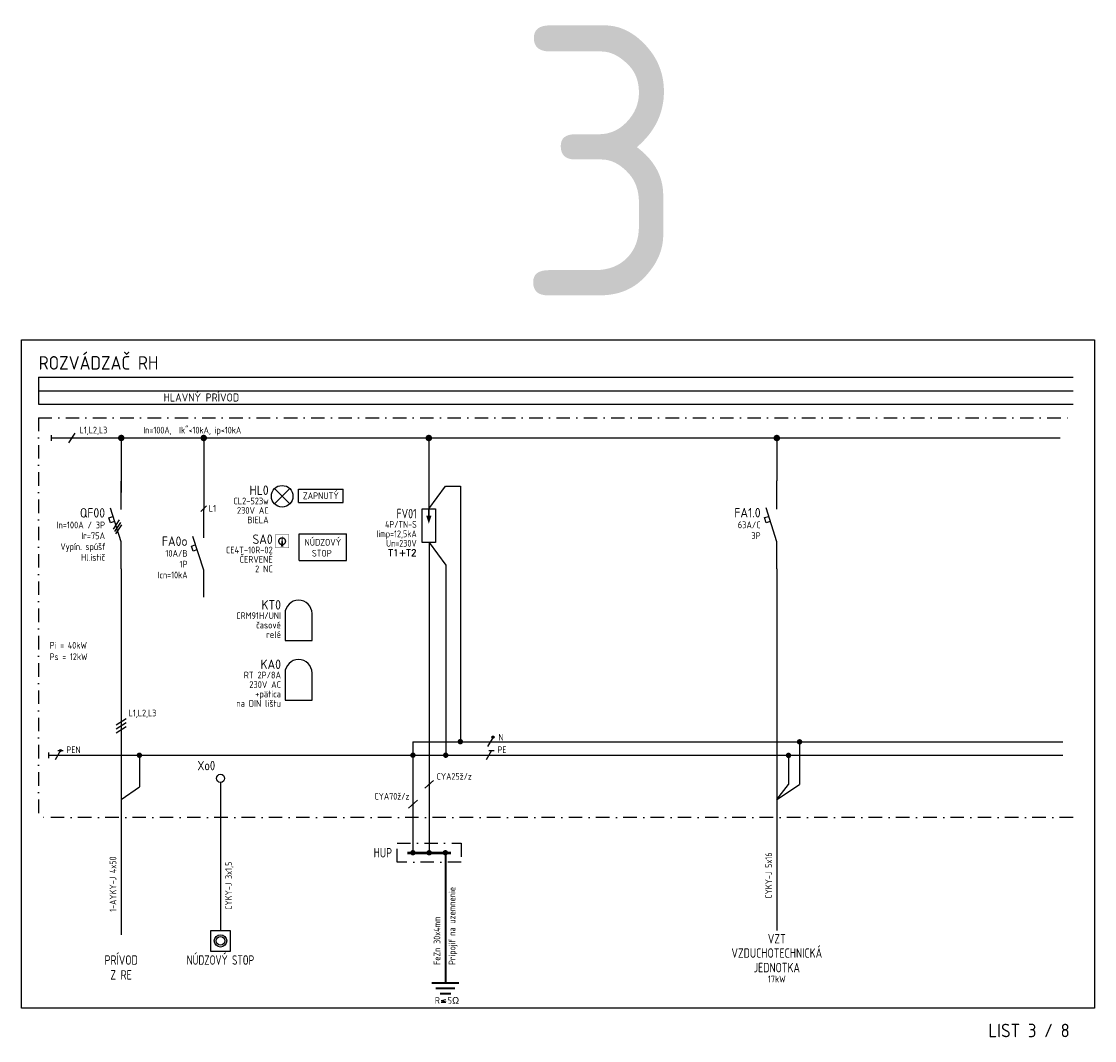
# Model space of a CAD drawing. Extents: x -1985 to 1512, y -2751 to -390.
# Tile 2 of 7: x -974 to -577, y -768 to -390. Entities that reach past the tile are written whole.
import ezdxf
from ezdxf.enums import TextEntityAlignment as Align

# ---------------------------------------------------------------- set-up
doc = ezdxf.new("R2010")
doc.units = 0
doc.header["$MEASUREMENT"] = 0
doc.linetypes.add('DASHDOT2', pattern=[0.5, 0.25, -0.125, 0, -0.125])
doc.layers.get('0').update_dxf_attribs({"linetype": 'CONTINUOUS'})
doc.layers.get('Defpoints').update_dxf_attribs({"linetype": 'CONTINUOUS'})
for name, color, linetype in [('02', 7, 'CONTINUOUS'), ('_EL', 7, 'CONTINUOUS'), ('_ELEKTRO', 7, 'CONTINUOUS')]:
    doc.layers.add(name, color=color, linetype=linetype)
doc.layers.add('E_L1', color=7, linetype='CONTINUOUS', lineweight=25)
doc.layers.add('ELEKTRO', color=3, linetype='CONTINUOUS', lineweight=25)
doc.layers.add('view', color=1, linetype='CONTINUOUS', plot=False)
doc.styles.add('A085', font='isocp3.shx', dxfattribs={"width": 0.85})
doc.styles.add('AS', font='isocp3.shx')
doc.styles.add('I', font='Romans.shx')
doc.styles.add('I0', font='isocp3.shx')
doc.styles.add('I085', font='isocp3.shx', dxfattribs={"width": 0.85})
doc.styles.add('I09', font='isocp3.shx', dxfattribs={"width": 0.9})
doc.styles.add('I095', font='isocp3.shx', dxfattribs={"width": 0.95})
doc.styles.add('ISO', font='isocp3.shx')
doc.styles.add('ISOCP3', font='isocp3.shx')

# ---------------------------------------------------------------- blocks, each defined once
blk = doc.blocks.new('FV')
at = {"linetype": 'Continuous'}
for p, q in [((-2.5, -12.5), (-2.5, 0)), ((-2.5, 0), (2.5, 0)), ((2.5, 0), (2.5, -12.5)), ((2.5, -12.5), (-2.5, -12.5))]:
    blk.add_line(p, q, dxfattribs=at)
at = {"color": 3, "linetype": 'Continuous', "const_width": 0.5}
blk.add_lwpolyline([(0, -2.5), (0, 0)], dxfattribs=at)
at = {"color": 3, "linetype": 'Continuous'}
blk.add_solid([(-1, -2.5), (1, -2.5), (0, -5.5)], dxfattribs=at)
at = {"linetype": 'Continuous', "style": 'I', "flags": 4}
for tag, height, p in [('1', 3.5, (-4.5, -3.5)), ('2', 2.5, (-4.5, -7)), ('4', 2.5, (-4.5, -14)), ('3', 2.5, (-4.5, -10.5)), ('5', 2.5, (-4.5, -17.5))]:
    blk.add_attdef(tag, text='', height=height, dxfattribs=at).set_placement(p, align=Align.RIGHT)
blk = doc.blocks.new('N')
at = {"linetype": 'Continuous'}
blk.add_hatch(color=7, dxfattribs=at).paths.add_polyline_path([(0.61, 1.73, 1), (1.39, 1.73, 1)])
at = {"color": 7, "linetype": 'Continuous'}
blk.add_line((1, 1.73), (-1, -1.73), dxfattribs=at)
blk.add_circle((1, 1.73), 0.394, dxfattribs=at)
at = {"color": 7, "linetype": 'Continuous', "style": 'ISOCP3'}
blk.add_attdef('N', (2.75, 1.02), '', height=2.5, dxfattribs=at)
blk = doc.blocks.new('PE')
at = {"color": 7, "linetype": 'Continuous'}
for p, q in [((1, 1.73), (-1, -1.73)), ((0, 1.73), (2, 1.73))]:
    blk.add_line(p, q, dxfattribs=at)
at = {"color": 7, "linetype": 'Continuous', "style": 'ISOCP3'}
blk.add_attdef('PE', (2.75, 1.02), '', height=2.5, dxfattribs=at)
blk = doc.blocks.new('IS')
at = {"color": 3, "linetype": 'Continuous'}
for p, q in [((0, -10.5), (0, 0)), ((0, -22.5), (-4, -10)), ((0, -32.5), (0, -22.5))]:
    blk.add_line(p, q, dxfattribs=at)
at = {"color": 7, "linetype": 'Continuous'}
for p, q in [((-4.54, -13.56), (-3.12, -13.1)), ((-3.93, -15.46), (-4.54, -13.56)), ((-2.5, -15), (-3.93, -15.46))]:
    blk.add_line(p, q, dxfattribs=at)
at = {"color": 1, "linetype": 'Continuous', "style": 'ISOCP3', "width": 0.85, "flags": 4}
blk.add_attdef('P1', text='', height=3.5, dxfattribs=at).set_placement((-6, -13.5), align=Align.RIGHT)
at = {"linetype": 'Continuous', "style": 'ISOCP3', "width": 0.85, "flags": 4}
for tag, p in [('P2', (-6, -17.5)), ('P3', (-6, -21.5)), ('P4', (-6, -25.5)), ('P5', (-6, -29.5))]:
    blk.add_attdef(tag, text='', height=2.5, dxfattribs=at).set_placement(p, align=Align.RIGHT)
at = {"linetype": 'Continuous', "style": 'ISOCP3', "width": 0.85, "flags": 1}
blk.add_attdef('P6', (-9.5, -33.5), '', height=2.5, dxfattribs=at)
blk = doc.blocks.new('XPS')
at = {"linetype": 'Continuous'}
blk.add_circle((0, -1.5), 1.5, dxfattribs=at)
at = {"color": 1, "linetype": 'Continuous', "style": 'ISOCP3', "width": 0.85, "flags": 4}
blk.add_attdef('P1', text='', height=3.5, dxfattribs=at).set_placement((-2, 0), align=Align.RIGHT)
at = {"linetype": 'Continuous', "style": 'ISOCP3', "width": 0.85, "flags": 4}
blk.add_attdef('2', text='', height=2.5, dxfattribs=at).set_placement((-2, -5.5), align=Align.RIGHT)
at = {"linetype": 'Continuous', "style": 'ISOCP3', "width": 0.85, "flags": 1}
for tag, p in [('P2', (2, -5.5)), ('P6', (2, -9.67))]:
    blk.add_attdef(tag, p, '', height=2.5, dxfattribs=at)
blk = doc.blocks.new('Zs')
at = {"linetype": 'Continuous'}
for p, q in [((-2.83, -2.83), (2.83, 2.83)), ((2.83, -2.83), (-2.83, 2.83))]:
    blk.add_line(p, q, dxfattribs=at)
blk.add_circle((0, 0), 4, dxfattribs=at)
at = {"color": 1, "linetype": 'Continuous', "style": 'ISO', "flags": 4}
blk.add_attdef('P1', text='', height=3.5, dxfattribs=at).set_placement((-5, 0.5), align=Align.RIGHT)
at = {"linetype": 'Continuous', "style": 'ISO', "flags": 4}
for tag, p in [('P2', (-5, -3)), ('P3', (-5, -6.5)), ('P4', (-5, -10)), ('P5', (-5, -13.5))]:
    blk.add_attdef(tag, text='', height=2.5, dxfattribs=at).set_placement(p, align=Align.RIGHT)
at = {"linetype": 'Continuous', "style": 'ISO', "flags": 1}
blk.add_attdef('P6', (-8.5, -17), '', height=2.5, dxfattribs=at)
blk = doc.blocks.new('Pr')
at = {"linetype": 'Continuous'}
for p, q in [((-5, -5), (-5, -15)), ((5, -15), (5, -5)), ((-5, -15), (5, -15))]:
    blk.add_line(p, q, dxfattribs=at)
blk.add_arc((0, -5), 5, 0, 180, dxfattribs=at)
at = {"color": 1, "linetype": 'Continuous', "style": 'AS', "flags": 4}
blk.add_attdef('P1', text='', height=3.5, dxfattribs=at).set_placement((-6.5, -3.5), align=Align.RIGHT)
at = {"linetype": 'Continuous', "style": 'AS', "flags": 4}
for tag, p in [('P2', (-6.5, -7)), ('P3', (-6.5, -10.5)), ('P4', (-6.5, -14)), ('P5', (-6.5, -17.5))]:
    blk.add_attdef(tag, text='', height=2.5, dxfattribs=at).set_placement(p, align=Align.RIGHT)
at = {"linetype": 'Continuous', "style": 'AS', "flags": 1}
blk.add_attdef('P6', (-10.71, -21.08), '', height=2.5, dxfattribs=at)
blk = doc.blocks.new('TL')
at = {"linetype": 'Continuous', "const_width": 0.1}
for points in [[(5, 0), (0, 0)], [(0, 0), (0, -5)], [(5, 0), (5, -5)], [(5, -5), (0, -5)]]:
    blk.add_lwpolyline(points, dxfattribs=at)
at = {"linetype": 'Continuous'}
blk.add_lwpolyline([(2.5, -0.5, 0, 1, 0), (2.5, -4.5, 1, 1, 0)], format="xyseb", dxfattribs=at)
at = {"linetype": 'Continuous', "const_width": 0.5}
blk.add_lwpolyline([(1.25, -2.5, 1), (3.75, -2.5, 1)], format="xyb", close=True, dxfattribs=at)
at = {"color": 1, "linetype": 'Continuous', "style": 'ISOCP3', "flags": 4}
blk.add_attdef('P1', text='', height=3.5, dxfattribs=at).set_placement((-1, -3.5), align=Align.RIGHT)
at = {"linetype": 'Continuous', "style": 'ISOCP3', "flags": 4}
for tag, p in [('P2', (-1, -7)), ('P3', (-1, -10.5)), ('P4', (-1, -14)), ('P5', (-1, -17.5))]:
    blk.add_attdef(tag, text='', height=2.5, dxfattribs=at).set_placement(p, align=Align.RIGHT)
at = {"linetype": 'Continuous', "style": 'ISOCP3', "flags": 1}
blk.add_attdef('P6', (-4.5, -21), '', height=2.5, dxfattribs=at)

msp = doc.modelspace()

# ---------------------------------------------------------------- linework, layer by layer
for p, q in [((-937.85, -575.03), (-940.09, -578.38)), ((-937.41, -575.93), (-939.64, -579.28)), ((-936.96, -576.82), (-939.19, -580.17)), ((-818.53, -753.04), (-816.86, -752.59)), ((-818.53, -753.04), (-816.86, -753.49)), ((-816.86, -753.69), (-818.53, -753.69))]:
    msp.add_line(p, q)
msp.add_lwpolyline([(-904.06, -734.67), (-896.56, -734.67), (-896.56, -727.17), (-904.06, -727.17)], close=True)
for radius in [2.3, 1.62]:
    msp.add_circle((-900.31, -730.92), radius)
at = {"layer": '02', "color": 7, "linetype": 'Continuous'}
msp.add_line((-907.57, -571.94), (-905.45, -569.82), dxfattribs=at)
at = {"layer": '_EL', "color": 2, "linetype": 'Continuous'}
for p, q in [((-967.76, -522.16), (-584.53, -522.16)), ((-967.76, -522.16), (-967.76, -532.16)), ((-967.76, -527.16), (-584.53, -527.16)), ((-967.76, -532.16), (-584.53, -532.16)), ((-871.48, -563.59), (-854.84, -563.59)), ((-871.48, -568.55), (-871.48, -563.59)), ((-854.84, -568.55), (-854.84, -563.59)), ((-871.48, -568.55), (-854.84, -568.55)), ((-871.17, -590.02), (-871.17, -580.11)), ((-871.17, -580.11), (-853.63, -580.11)), ((-853.63, -590.02), (-853.63, -580.11)), ((-871.17, -590.02), (-853.63, -590.02))]:
    msp.add_line(p, q, dxfattribs=at)
at = {"layer": '_EL', "color": 3, "linetype": 'DASHDOT2', "ltscale": 20}
for p, q in [((-967.76, -537.16), (-584.53, -537.16)), ((-967.76, -537.16), (-967.76, -685.29)), ((-584.53, -685.26), (-967.77, -685.26))]:
    msp.add_line(p, q, dxfattribs=at)
at = {"layer": '_EL', "color": 6, "linetype": 'Continuous'}
for p, q in [((-963.05, -543.62), (-963.05, -545.71)), ((-963.05, -544.66), (-589.24, -544.66))]:
    msp.add_line(p, q, dxfattribs=at)
at = {"layer": '_EL', "color": 7, "linetype": 'Continuous'}
for p, q in [((-956.48, -546.5), (-954.13, -542.82)), ((-935.25, -648.69), (-938.93, -651.04)), ((-935.25, -650.19), (-938.93, -652.54)), ((-935.25, -651.69), (-938.93, -654.04)), ((-964.01, -661.12), (-964.01, -663.22)), ((-824.64, -674.41), (-821.42, -671.46)), ((-937.09, -678.57), (-930.36, -673.84)), ((-694.22, -678.61), (-689.9, -673.02)), ((-694.22, -678.61), (-685.81, -673.03)), ((-830.64, -681.74), (-827.41, -678.8))]:
    msp.add_line(p, q, dxfattribs=at)
at = {"layer": '_EL', "color": 3, "linetype": 'Continuous'}
for p, q in [((-937.09, -544.66), (-937.09, -564.82)), ((-906.53, -544.66), (-906.53, -571.14)), ((-823.15, -544.67), (-823.15, -567.67)), ((-694.25, -544.66), (-694.25, -560.58)), ((-823.15, -567.67), (-823.15, -570.91)), ((-937.09, -593.14), (-937.09, -613.46)), ((-694.25, -593.08), (-694.21, -727.01)), ((-937.09, -613.46), (-937.08, -728.62)), ((-900.31, -672.23), (-900.31, -727.17))]:
    msp.add_line(p, q, dxfattribs=at)
at = {"layer": '_EL', "color": 7}
for p, q in [((-829.03, -657.15), (-588.28, -657.17)), ((-964.01, -662.17), (-588.28, -662.17))]:
    msp.add_line(p, q, dxfattribs=at)
at = {"layer": '_EL', "color": 7, "linetype": 'Continuous'}
for points, const_width in [([(-937.69, -544.66, 1), (-936.49, -544.66, 1)], 1.2), ([(-907.13, -544.66, 1), (-905.93, -544.66, 1)], 1.2), ([(-823.75, -544.67, 1), (-822.55, -544.67, 1)], 1.2), ([(-694.85, -544.68, 1), (-693.65, -544.68, 1)], 1.2), ([(-811.98, -657.14, 1), (-810.98, -657.14, 1)], 1), ([(-686.31, -657.2, 1), (-685.31, -657.2, 1)], 1), ([(-930.86, -662.17, 1), (-929.86, -662.17, 1)], 1), ([(-829.53, -662.15, 1), (-828.53, -662.15, 1)], 1), ([(-817.4, -662.15, 1), (-816.4, -662.15, 1)], 1), ([(-690.4, -662.21, 1), (-689.4, -662.21, 1)], 1), ([(-829.53, -698.27, 1), (-828.53, -698.27, 1)], 1), ([(-823.53, -698.27, 1), (-822.53, -698.27, 1)], 1), ([(-817.53, -698.27, 1), (-816.53, -698.27, 1)], 1)]:
    msp.add_lwpolyline(points, format="xyb", close=True, dxfattribs=dict(at, const_width=const_width))
at = {"layer": '_EL', "color": 3, "linetype": 'DASHDOT2', "ltscale": 20}
msp.add_lwpolyline([(-834.89, -694.76), (-811.16, -694.76), (-811.16, -701.78), (-834.89, -701.78)], close=True, dxfattribs=at)
at = {"layer": '_ELEKTRO'}
for p, q in [((-823.02, -583.41), (-823.03, -697.77)), ((-829.03, -657.15), (-829.03, -697.77)), ((-685.81, -657.21), (-685.81, -673.03)), ((-930.36, -662.18), (-930.36, -673.84)), ((-689.9, -662.21), (-689.9, -673.02))]:
    msp.add_line(p, q, dxfattribs=at)
at = {"layer": 'E_L1', "ltscale": 10}
for p, q in [((-823.15, -570.91), (-817.03, -562.54)), ((-817.03, -562.54), (-811.48, -562.54)), ((-811.48, -562.54), (-811.48, -657.14)), ((-823.02, -583.41), (-816.9, -591.78)), ((-816.9, -591.78), (-816.9, -662.17))]:
    msp.add_line(p, q, dxfattribs=at)
at = {"layer": 'E_L1', "lineweight": 50, "ltscale": 10}
msp.add_line((-831.08, -698.27), (-814.97, -698.27), dxfattribs=at)
at = {"layer": 'E_L1', "lineweight": 35, "ltscale": 10}
for p, q in [((-817.03, -698.27), (-817.03, -746.45)), ((-822.03, -746.45), (-812.03, -746.45)), ((-820.52, -748.45), (-813.54, -748.45)), ((-819.01, -750.45), (-815.05, -750.45))]:
    msp.add_line(p, q, dxfattribs=at)
at = {"layer": 'view', "color": 2}
for p, q in [((-974.05, -508.34), (-576.55, -508.34)), ((-974.05, -755.84), (-974.05, -508.34)), ((-576.55, -508.34), (-576.55, -755.84)), ((-576.55, -508.34), (-576.55, -755.84)), ((-576.55, -755.84), (-974.05, -755.84))]:
    msp.add_line(p, q, dxfattribs=at)

# ---------------------------------------------------------------- block references
ref = msp.add_blockref('Pr', (-871.41, -604.71))
ref.add_attrib('P1', 'KT0', dxfattribs={"color": 1, "linetype": 'Continuous', "height": 3.5, "style": 'AS'}).set_placement((-877.91, -608.21), align=Align.RIGHT)
ref.add_attrib('P2', 'CRM91H/UNI', dxfattribs={"linetype": 'Continuous', "height": 2.5, "style": 'AS'}).set_placement((-877.91, -611.71), align=Align.RIGHT)
ref.add_attrib('P3', 'časové', dxfattribs={"linetype": 'Continuous', "height": 2.5, "style": 'AS'}).set_placement((-877.91, -615.21), align=Align.RIGHT)
ref.add_attrib('P4', 'relé', dxfattribs={"linetype": 'Continuous', "height": 2.5, "style": 'AS'}).set_placement((-877.91, -618.71), align=Align.RIGHT)
ref = msp.add_blockref('Pr', (-871.41, -626.72))
ref.add_attrib('P1', 'KA0', dxfattribs={"color": 1, "linetype": 'Continuous', "height": 3.5, "style": 'AS'}).set_placement((-877.91, -630.22), align=Align.RIGHT)
ref.add_attrib('P2', 'RT 2P/8A', dxfattribs={"linetype": 'Continuous', "height": 2.5, "style": 'AS'}).set_placement((-877.91, -633.72), align=Align.RIGHT)
ref.add_attrib('P3', '230V AC', dxfattribs={"linetype": 'Continuous', "height": 2.5, "style": 'AS'}).set_placement((-877.91, -637.22), align=Align.RIGHT)
ref.add_attrib('P4', '+pätica', dxfattribs={"linetype": 'Continuous', "height": 2.5, "style": 'AS'}).set_placement((-877.91, -640.72), align=Align.RIGHT)
ref.add_attrib('P5', 'na DIN lištu', dxfattribs={"linetype": 'Continuous', "height": 2.5, "style": 'AS'}).set_placement((-877.91, -644.22), align=Align.RIGHT)
at = {"layer": '_EL', "color": 7, "linetype": 'Continuous'}
ref = msp.add_blockref('IS', (-937.09, -560.64), dxfattribs=at)
ref.add_attrib('P1', 'QF00', dxfattribs={"layer": '0', "color": 1, "linetype": 'Continuous', "height": 3.5, "style": 'I0', "flags": 4}).set_placement((-943.09, -574.14), align=Align.RIGHT)
ref.add_attrib('P2', 'In=100A / 3P', dxfattribs={"layer": '0', "linetype": 'Continuous', "height": 2.5, "style": 'I0', "flags": 4}).set_placement((-943.09, -578.14), align=Align.RIGHT)
ref.add_attrib('P3', 'Ir=75A', dxfattribs={"layer": '0', "linetype": 'Continuous', "height": 2.5, "style": 'I0', "flags": 4}).set_placement((-943.09, -582.14), align=Align.RIGHT)
ref.add_attrib('P4', 'Vypín. spúšť', dxfattribs={"layer": '0', "linetype": 'Continuous', "height": 2.5, "style": 'A085', "width": 0.85, "flags": 4}).set_placement((-943.09, -586.14), align=Align.RIGHT)
ref.add_attrib('P5', 'Hl.istič', dxfattribs={"layer": '0', "linetype": 'Continuous', "height": 2.5, "style": 'I0', "flags": 4}).set_placement((-943.09, -590.14), align=Align.RIGHT)
ref = msp.add_blockref('Zs', (-877.49, -566.25), dxfattribs=at)
ref.add_attrib('P1', 'HL0', dxfattribs={"layer": '0', "color": 1, "linetype": 'Continuous', "height": 3.5, "style": 'I0', "flags": 4}).set_placement((-882.49, -565.75), align=Align.RIGHT)
ref.add_attrib('P2', 'CL2-523w', dxfattribs={"layer": '0', "linetype": 'Continuous', "height": 2.5, "style": 'I0', "flags": 4}).set_placement((-882.49, -569.25), align=Align.RIGHT)
ref.add_attrib('P3', '230V AC', dxfattribs={"layer": '0', "linetype": 'Continuous', "height": 2.5, "style": 'I0', "flags": 4}).set_placement((-882.49, -572.75), align=Align.RIGHT)
ref.add_attrib('P4', 'BIELA', dxfattribs={"layer": '0', "linetype": 'Continuous', "height": 2.5, "style": 'I0', "flags": 4}).set_placement((-882.49, -576.25), align=Align.RIGHT)
ref = msp.add_blockref('IS', (-694.25, -560.58), dxfattribs=at)
ref.add_attrib('P1', 'FA1.0', dxfattribs={"layer": '0', "color": 1, "linetype": 'Continuous', "height": 3.5, "style": 'I0', "flags": 4}).set_placement((-700.25, -574.08), align=Align.RIGHT)
ref.add_attrib('P2', '63A/C', dxfattribs={"layer": '0', "linetype": 'Continuous', "height": 2.5, "style": 'I0', "flags": 4}).set_placement((-700.25, -578.08), align=Align.RIGHT)
ref.add_attrib('P3', '3P', dxfattribs={"layer": '0', "linetype": 'Continuous', "height": 2.5, "style": 'I0', "flags": 4}).set_placement((-700.25, -582.08), align=Align.RIGHT)
ref = msp.add_blockref('IS', (-906.53, -571.14), dxfattribs=at)
ref.add_attrib('P1', 'FA0o', dxfattribs={"layer": '0', "color": 1, "linetype": 'Continuous', "height": 3.5, "style": 'I0', "flags": 4}).set_placement((-912.53, -584.64), align=Align.RIGHT)
ref.add_attrib('P2', '10A/B', dxfattribs={"layer": '0', "linetype": 'Continuous', "height": 2.5, "style": 'I0', "flags": 4}).set_placement((-912.53, -588.64), align=Align.RIGHT)
ref.add_attrib('P3', '1P', dxfattribs={"layer": '0', "linetype": 'Continuous', "height": 2.5, "style": 'I0', "flags": 4}).set_placement((-912.53, -592.64), align=Align.RIGHT)
ref.add_attrib('P4', 'Icn=10kA', dxfattribs={"layer": '0', "linetype": 'Continuous', "height": 2.5, "style": 'A085', "width": 0.85, "flags": 4}).set_placement((-912.53, -596.64), align=Align.RIGHT)
ref = msp.add_blockref('FV', (-823.15, -570.91), dxfattribs=at)
ref.add_attrib('5', 'T1+T2', dxfattribs={"layer": '0', "linetype": 'Continuous', "height": 2.5, "style": 'I', "flags": 4}).set_placement((-827.65, -588.41), align=Align.RIGHT)
ref.add_attrib('4', 'Un=230V', dxfattribs={"layer": '0', "linetype": 'Continuous', "height": 2.5, "style": 'I085', "width": 0.85, "flags": 4}).set_placement((-827.65, -584.91), align=Align.RIGHT)
ref.add_attrib('3', 'Iimp=12,5kA', dxfattribs={"layer": '0', "linetype": 'Continuous', "height": 2.5, "style": 'I095', "width": 0.85, "flags": 4}).set_placement((-827.65, -581.41), align=Align.RIGHT)
ref.add_attrib('2', '4P/TN-S', dxfattribs={"layer": '0', "linetype": 'Continuous', "height": 2.5, "style": 'I095', "width": 0.85, "flags": 4}).set_placement((-827.65, -577.91), align=Align.RIGHT)
ref.add_attrib('1', 'FV01', dxfattribs={"layer": '0', "color": 1, "linetype": 'Continuous', "height": 3.5, "style": 'I095', "width": 0.85, "flags": 4}).set_placement((-827.65, -574.41), align=Align.RIGHT)
ref = msp.add_blockref('TL', (-879.99, -580.39), dxfattribs=at)
ref.add_attrib('P1', 'SA0', dxfattribs={"layer": '0', "color": 1, "linetype": 'Continuous', "height": 3.5, "style": 'I0', "flags": 4}).set_placement((-880.99, -583.89), align=Align.RIGHT)
ref.add_attrib('P2', 'CE4T-10R-02', dxfattribs={"layer": '0', "linetype": 'Continuous', "height": 2.5, "style": 'I0', "flags": 4}).set_placement((-880.99, -587.39), align=Align.RIGHT)
ref.add_attrib('P3', 'ČERVENÉ', dxfattribs={"layer": '0', "linetype": 'Continuous', "height": 2.5, "style": 'I0', "flags": 4}).set_placement((-880.99, -590.89), align=Align.RIGHT)
ref.add_attrib('P4', '2 NC', dxfattribs={"layer": '0', "linetype": 'Continuous', "height": 2.5, "style": 'ISOCP3', "flags": 4}).set_placement((-880.99, -594.39), align=Align.RIGHT)
for name, p in [('N', (-800.37, -657.16)), ('N', (-800.37, -657.16)), ('N', (-960.58, -662.16)), ('N', (-960.58, -662.16)), ('PE', (-960.58, -662.16)), ('PE', (-960.58, -662.16)), ('PE', (-800.89, -662.16)), ('PE', (-800.89, -662.16))]:
    msp.add_blockref(name, p, dxfattribs=at)
ref = msp.add_blockref('XPS', (-900.31, -669.23), dxfattribs=at)
ref.add_attrib('P1', 'Xo0', dxfattribs={"layer": '0', "color": 1, "linetype": 'Continuous', "height": 3.5, "style": 'I09', "width": 0.9, "flags": 4}).set_placement((-902.31, -667.73), align=Align.RIGHT)

# ---------------------------------------------------------------- texts
at = {"layer": '02', "color": 7, "linetype": 'Continuous', "style": 'ISOCP3'}
msp.add_text('L1', height=2.5, dxfattribs=at).set_placement((-903.29, -571.99), align=Align.CENTER)
at = {"layer": '_EL', "color": 7, "linetype": 'Continuous', "lineweight": 35, "style": 'I085'}
for s, p in [('ROZVÁDZAČ RH', (-967.68, -519.34)), ('LIST 3 / 8', (-615.87, -766.6))]:
    msp.add_text(s, height=5, dxfattribs=at).set_placement(p)
msp.add_text('HLAVNÝ PRÍVOD', height=3, dxfattribs=at).set_placement((-907.41, -529.66), align=Align.MIDDLE_CENTER)
at = {"layer": '_EL', "color": 7, "linetype": 'Continuous', "width": 0.85}
for s, style, p in [('L1,L2,L3', 'I085', (-952.5, -542.99)), ('In=100A,  Ik"<10kA, ip<10kA', 'I085', (-928.89, -543.01)), ('Pi = 40kW', 'I085', (-963.57, -622.68)), ('Ps = 12kW', 'I085', (-963.57, -626.93)), ('L1,L2,L3', 'I085', (-934.32, -647.76)), ('N', 'I095', (-797.39, -656.74)), ('N', 'I095', (-797.39, -656.74)), ('PE', 'I095', (-957.38, -661.39)), ('PEN', 'I095', (-957.38, -661.39)), ('PE', 'I095', (-797.7, -661.39)), ('PE', 'I095', (-797.7, -661.39)), ('CYA25ž/z', 'I085', (-820.23, -671.26)), ('CYA70ž/z', 'I085', (-843.29, -678.6))]:
    msp.add_text(s, height=2.5, dxfattribs=dict(at, style=style)).set_placement(p)
at = {"layer": '_EL', "color": 2, "linetype": 'Continuous', "style": 'I0'}
msp.add_text('ZAPNUTÝ', height=2.5, dxfattribs=at).set_placement((-863.16, -566.07), align=Align.MIDDLE_CENTER)
for s, p in [('NÚDZOVÝ', (-862.4, -584.55)), ('STOP', (-862.79, -588.59))]:
    msp.add_text(s, height=2.5, dxfattribs=at).set_placement(p, align=Align.CENTER)
at = {"layer": '_EL', "color": 4, "lineweight": 30, "style": 'I0', "width": 0.85}
msp.add_text('HUP', height=3.5, dxfattribs=at).set_placement((-836.77, -698.27), align=Align.MIDDLE_RIGHT)
at = {"layer": '_EL', "color": 7, "linetype": 'Continuous', "style": 'I095', "width": 0.85}
for s, p in [('CYKY-J 5x16', (-696.05, -715.26)), ('1-AYKY-J 4x50', (-938.93, -720.15)), ('CYKY-J 3x1,5', (-896.1, -719.38)), ('Pripojiť na uzemnenie', (-813.29, -739.81)), ('FeZn 30x4mm', (-818.87, -739.81))]:
    msp.add_text(s, height=2.5, rotation=90, dxfattribs=at).set_placement(p)
at = {"layer": '_EL', "color": 4, "style": 'I0'}
for s, width, p in [('VZT', 0.85, (-694.26, -731.85)), ('PRÍVOD', 0.85, (-937.11, -739.75)), ('NÚDZOVÝ STOP', 0.8, (-900.34, -739.75)), ('VZDUCHOTECHNICKÁ', 0.85, (-694.25, -737.17)), ('JEDNOTKA', 0.85, (-694.25, -742.55)), ('Z RE', 0.85, (-937.16, -745.25))]:
    msp.add_text(s, height=3.5, dxfattribs=dict(at, width=width)).set_placement(p, align=Align.CENTER)
at = {"layer": '_EL', "color": 7, "style": 'I0', "width": 0.85}
msp.add_text('17kW', height=2.5, dxfattribs=at).set_placement((-694.25, -746.3), align=Align.CENTER)
at = {"layer": 'Defpoints', "color": 1, "linetype": 'Continuous', "style": 'ISOCP3'}
msp.add_text('3', height=100, dxfattribs=at).set_placement((-759.32, -492.17), align=Align.CENTER)
at = {"layer": 'ELEKTRO', "color": 7, "linetype": 'Continuous', "style": 'ISOCP3'}
msp.add_text('R  5Ω', height=2.5, dxfattribs=at).set_placement((-816.4, -751.72), align=Align.TOP_CENTER)

doc.saveas('drawing.dxf')
